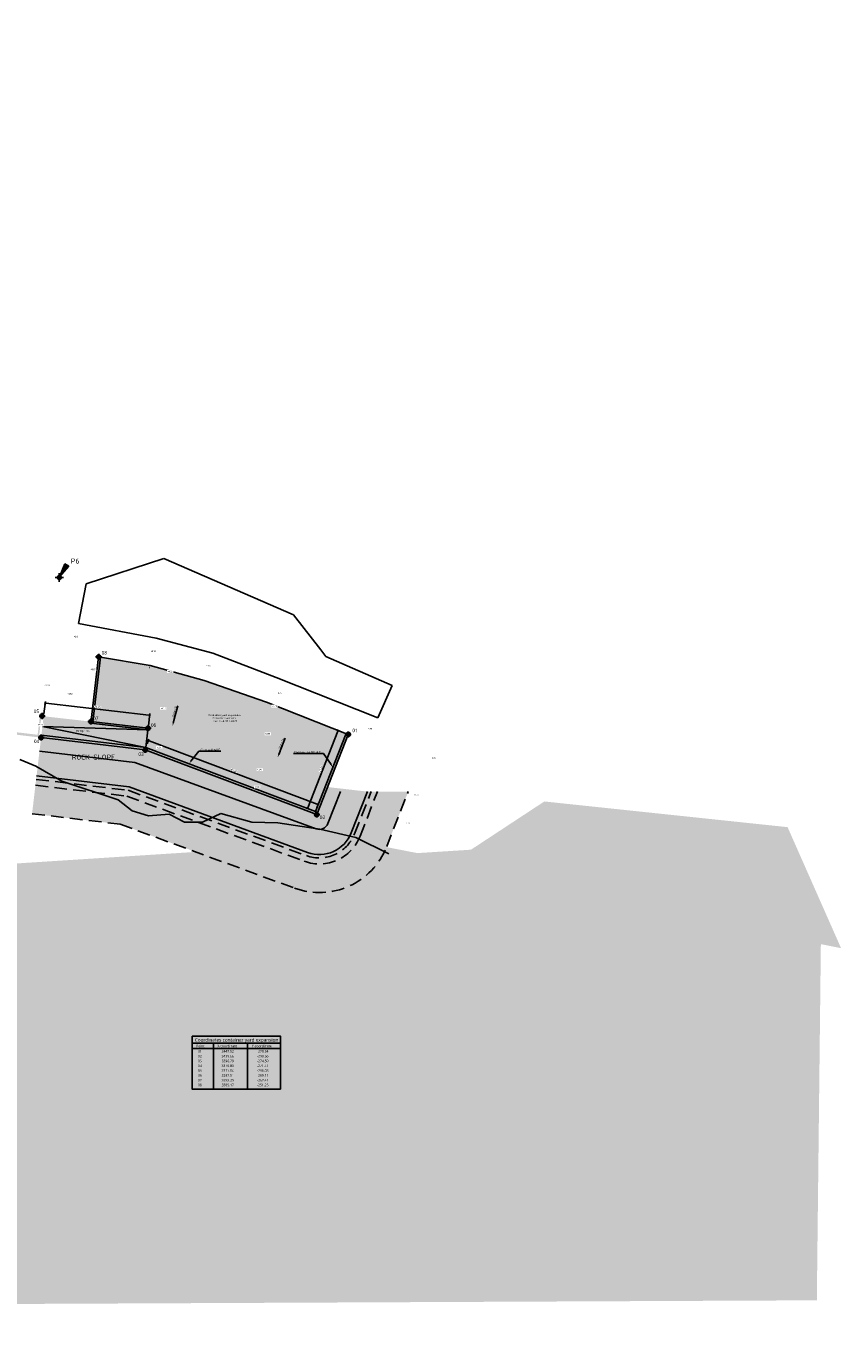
# Model space of a CAD drawing. Header units: metres. Extents: x 2831 to 4656, y -1529 to 547.
# Tile 19 of 20: x 3367 to 3571, y -417 to -94. Entities that reach past the tile are written whole.
import ezdxf
from ezdxf import colors
from ezdxf.entities.mleader import LeaderData, LeaderLine
from ezdxf.enums import TextEntityAlignment as Align
from ezdxf.math import Vec2, Vec3

# ---------------------------------------------------------------- set-up
doc = ezdxf.new("R2010")
doc.units = ezdxf.units.M
doc.linetypes.add('18 Container yard$0$HIDDEN2', pattern=[4.7625, 3.175, -1.5875])
for name, color, linetype in [('11 Aerial2$0$water', 147, 'Continuous'), ('13 Existing situation$0$Benchmark', 6, 'Continuous'), ('13 Existing situation$0$Coast line', 140, 'Continuous'), ('13 Existing situation$0$H000BW-HATCH-K253', 253, 'Continuous'), ('13 Existing situation$0$H000H3-TEXT-025', 7, 'Continuous'), ('18 Container yard$0$H000B2-HATCH-018', 8, 'Continuous'), ('18 Container yard$0$H000BU-HATCH-K251', 251, 'Continuous'), ('18 Container yard$0$H000BW-HATCH-K253', 253, 'Continuous'), ('18 Container yard$0$H000E4-GEN-035', 3, 'Continuous'), ('18 Container yard$0$H000L3-HID-025', 7, '18 Container yard$0$HIDDEN2'), ('H000B2-HATCH-018', 1, 'Continuous'), ('H000E4-GEN-035', 3, 'Continuous'), ('H000H2-TEXT-018', 1, 'Continuous'), ('H000H3-TEXT-025', 7, 'Continuous'), ('H000S3-DIM-025', 1, 'Continuous')]:
    doc.layers.add(name, color=color, linetype=linetype)
doc.layers.add('13 Existing situation$0$Text-existing', color=7, linetype='Continuous', plot=False)
doc.styles.add('13 Existing situation$0$ISO', font='isocpeur.ttf')
doc.styles.add('ISO', font='segoeui.ttf')
doc.styles.add('WB_SE', font='segoeui.ttf')
doc.dimstyles.new('13 Existing situation$0$WB-M1000', dxfattribs={"dimtxt": 2.5, "dimasz": 1, "dimexe": 2, "dimexo": 5, "dimgap": 1, "dimtad": 1, "dimzin": 0, "dimtxsty": '13 Existing situation$0$ISO', "dimblk1": '13 Existing situation$0$dimdot', "dimblk2": '13 Existing situation$0$dimdot', "dimsah": 1, "dimcen": 0, "dimdle": 2, "dimclrd": 1, "dimclre": 9, "dimclrt": 256, "dimadec": 0, "dimazin": 0, "dimtp": 1, "dimtfac": 1, "dimtix": 1, "dimtmove": 0, "dimatfit": 3, "dimldrblk": '13 Existing situation$0$dimpijl', "dimfxl": 2, "dimtolj": 1, "dimtzin": 1, "dimarcsym": 0})
doc.dimstyles.new('WB-M200', dxfattribs={"dimscale": 0.2, "dimtxt": 2.5, "dimasz": 1, "dimexe": 2, "dimexo": 5, "dimgap": 1, "dimtad": 1, "dimzin": 0, "dimtxsty": 'WB_SE', "dimblk1": 'dimdot', "dimblk2": 'dimdot', "dimsah": 1, "dimcen": 0, "dimdle": 2, "dimclrd": 256, "dimclre": 256, "dimclrt": 256, "dimadec": 0, "dimazin": 0, "dimtp": 1, "dimtfac": 1, "dimtix": 1, "dimtmove": 0, "dimatfit": 3, "dimldrblk": 'dimpijl', "dimfxl": 2, "dimtolj": 1, "dimtzin": 1, "dimlwd": -1, "dimlwe": -1, "dimarcsym": 0})

# ---------------------------------------------------------------- blocks, each defined once
blk = doc.blocks.new('11 Aerial2')
at = {"layer": '11 Aerial2$0$water', "extrusion": (0.038105, -0.020107, 0.999071)}
h = blk.add_hatch(color=256, dxfattribs=at)
h.dxf.hatch_style = 1
h.paths.add_polyline_path([(1285.24, -2645.72), (1271.69, -2658.43), (1249.41, -2714.03), (1230.91, -3003.37), (1331.67, -3167.85), (1334.5, -3167.3), (1334.93, -3166.85), (1336.3, -3166.13), (1339.73, -3170.39), (1344.94, -3186.08), (1381.08, -3305.86), (1299.14, -3347.96), (952.4, -2697.44), (1238.21, -2545.09)])
at = {"layer": '11 Aerial2$0$water'}
h = blk.add_hatch(color=252, dxfattribs=at)
h.dxf.hatch_style = 1
h.paths.add_polyline_path([(3450.56, -300.1), (3452.94, -300.24), (3453.27, -299.72), (3459.83, -300.6), (3478.17, -299.43), (3496.49, -287.38), (3557.25, -293.8), (3570.61, -324.03)])
blk = doc.blocks.new('13 Existing situation$0$dimdot')
at = {"color": 1}
blk.add_line((-1, 0), (1, 0), dxfattribs=at)
at = {"color": 1, "const_width": 0.5}
blk.add_lwpolyline([(-0.25, 0, 1), (0.25, 0, 1)], format="xyb", close=True, dxfattribs=at)
at = {"color": 1}
blk.add_lwpolyline([(0, -2), (0, 2)], dxfattribs=at)
blk = doc.blocks.new('13 Existing situation$0$dimpijl')
at = {"linetype": 'Continuous'}
blk.add_hatch(color=1, dxfattribs=at).paths.add_polyline_path([(0, 0), (-3.5, 0.58), (-3.5, -0.58)])
at = {"color": 1, "linetype": 'Continuous'}
for p, q in [((-3.5, 0.58), (0, 0)), ((-3.5, 0.58), (-3.5, -0.58)), ((0, 0), (-3.5, -0.58))]:
    blk.add_line(p, q, dxfattribs=at)
blk = doc.blocks.new('dimdot')
blk.add_line((-1, 0), (1, 0))
at = {"const_width": 0.5}
blk.add_lwpolyline([(-0.3, 0, 1), (0.2, 0, 1)], format="xyb", close=True, dxfattribs=at)
blk.add_lwpolyline([(0, -2), (0, 2)])
blk = doc.blocks.new('*D7')
at = {"layer": 'H000S3-DIM-025', "transparency": 16777216}
for p, q in [((3437.45, -288.95), (3444.95, -269.84)), ((3446.03, -270.05), (3444.65, -269.51)), ((3438.39, -289.53), (3437.01, -288.99))]:
    blk.add_line(p, q, dxfattribs=at)
at = {"layer": 'H000S3-DIM-025', "transparency": 16777216, "xscale": 0.2, "yscale": 0.2, "zscale": 0.2}
for p, rotation in [((3445.02, -269.66), 68.57372728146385), ((3437.38, -289.13), 248.5737272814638)]:
    blk.add_blockref('dimdot', p, dxfattribs=dict(at, rotation=rotation))
at = {"layer": 'H000S3-DIM-025', "transparency": 16777216, "insert": (3440.73, -279.21), "char_height": 0.5, "attachment_point": 5, "rotation": 68.5737, "style": 'WB_SE', "bg_fill": 3, "box_fill_scale": 1.1, "bg_fill_color": 256, "bg_fill_true_color": 13158600, "bg_fill_transparency": 0}
blk.add_mtext('\\A1;21,00', dxfattribs=at)
blk = doc.blocks.new('dimpijl')
at = {"linetype": 'Continuous'}
blk.add_hatch(color=256, dxfattribs=at).paths.add_polyline_path([(0, 0), (-3.5, 0.6), (-3.5, -0.6)])
for p, q in [((-3.5, 0.6), (0, 0)), ((-3.5, 0.6), (-3.5, -0.6)), ((0, 0), (-3.5, -0.6))]:
    blk.add_line(p, q, dxfattribs=at)
blk = doc.blocks.new('*D8')
at = {"layer": 'H000S3-DIM-025', "transparency": 16777216}
for p, q in [((3397.29, -272.97), (3397.73, -271.8)), ((3397.78, -272.25), (3439.78, -288.09)), ((3439.67, -288.96), (3440.11, -287.78))]:
    blk.add_line(p, q, dxfattribs=at)
at = {"layer": 'H000S3-DIM-025', "transparency": 16777216, "xscale": 0.2, "yscale": 0.2, "zscale": 0.2}
for p, rotation in [((3397.59, -272.18), 159.337031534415), ((3439.97, -288.16), 339.3370315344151)]:
    blk.add_blockref('dimdot', p, dxfattribs=dict(at, rotation=rotation))
at = {"layer": 'H000S3-DIM-025', "transparency": 16777216, "insert": (3418.96, -279.7), "char_height": 0.5, "attachment_point": 5, "rotation": 339.337, "style": 'WB_SE', "bg_fill": 3, "box_fill_scale": 1.1, "bg_fill_color": 256, "bg_fill_true_color": 13158600, "bg_fill_transparency": 0}
blk.add_mtext('\\A1;45,20', dxfattribs=at)
blk = doc.blocks.new('*D9')
at = {"layer": 'H000S3-DIM-025', "transparency": 16777216}
for p, q in [((3371.5, -265.48), (3371.86, -262.41)), ((3372.01, -262.83), (3397.69, -265.81)), ((3397.58, -268.51), (3397.93, -265.43))]:
    blk.add_line(p, q, dxfattribs=at)
at = {"layer": 'H000S3-DIM-025', "transparency": 16777216, "xscale": 0.2, "yscale": 0.2, "zscale": 0.2}
for p, rotation in [((3371.81, -262.8), 173.3761752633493), ((3397.89, -265.83), 353.3761752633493)]:
    blk.add_blockref('dimdot', p, dxfattribs=dict(at, rotation=rotation))
at = {"layer": 'H000S3-DIM-025', "transparency": 16777216, "insert": (3384.91, -263.82), "char_height": 0.5, "attachment_point": 5, "rotation": 353.3762, "style": 'WB_SE', "bg_fill": 3, "box_fill_scale": 1.1, "bg_fill_color": 256, "bg_fill_true_color": 13158600, "bg_fill_transparency": 0}
blk.add_mtext('\\A1;26,25', dxfattribs=at)
blk = doc.blocks.new('points')
h = blk.add_hatch(color=0)
h.dxf.hatch_style = 1
edge = h.paths.add_edge_path(flags=17)
edge.add_arc((0, 0), 1.14, 0, 360)
edge = h.paths.add_edge_path()
edge.add_arc((0, 0), 1.5, 0, 360)
at = {"color": 0}
for p, q in [((2.15, 0), (-2.15, 0)), ((0, -2.15), (0, 2.15))]:
    blk.add_line(p, q, dxfattribs=at)
for radius in [1.5, 1.14]:
    blk.add_circle((0, 0), radius, dxfattribs=at)
at = {"color": 0, "style": 'ISO'}
blk.add_attdef('Point', text='', height=2.5, dxfattribs=at).set_placement((-6, 3.19), align=Align.MIDDLE)
blk = doc.blocks.new('18 Container yard')
at = {"layer": '18 Container yard$0$H000B2-HATCH-018'}
h = blk.add_hatch(dxfattribs=at)
h.set_pattern_fill('ESCHER', color=256, scale=0.08, angle=70)
edge = h.paths.add_edge_path()
edge.add_line((3439.66, -290.66), (3396.79, -274.5))
edge.add_line((3396.79, -274.5), (3370.8, -271.41))
edge.add_line((3370.8, -271.41), (3369.66, -281.01))
edge.add_line((3369.66, -281.01), (3392.75, -283.76))
edge.add_line((3392.75, -283.76), (3437.34, -300.11))
edge.add_arc((3440.29, -292.06), 8.57, 249.8615, 338.5737)
edge.add_line((3448.27, -295.19), (3452.3, -284.92))
edge.add_line((3452.3, -284.92), (3442.36, -283.78))
edge.add_line((3442.36, -283.78), (3439.66, -290.66))
h = blk.add_hatch(dxfattribs=at)
h.set_pattern_fill('ESCHER', color=256, scale=0.08, angle=70)
edge = h.paths.add_edge_path()
edge.add_line((3437.34, -300.11), (3392.75, -283.76))
edge.add_line((3392.75, -283.76), (3369.66, -281.01))
edge.add_line((3369.66, -281.01), (3369.38, -283.35))
edge.add_line((3369.38, -283.35), (3392.2, -286.06))
edge.add_line((3392.2, -286.06), (3436.53, -302.31))
edge.add_arc((3440.29, -292.06), 10.92, 249.8615, 338.5737)
edge.add_line((3450.46, -296.05), (3454.82, -284.92))
edge.add_line((3454.82, -284.92), (3452.3, -284.92))
edge.add_line((3452.3, -284.92), (3448.27, -295.19))
edge.add_arc((3440.29, -292.06), 8.57, 249.8615, 338.5737, ccw=False)
h = blk.add_hatch(dxfattribs=at)
h.set_pattern_fill('GRAVEL', color=256, scale=0.16)
h.set_pattern_definition([(228.012788, (1265.74317, -297.67902), (-32.512000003, -36.575999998), [0.546754, -54.128774]), (184.969741, (1265.37741, -298.08542), (48.76799998, 4.064000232), [0.9382476, -92.886478]), (132.510447, (1264.4427, -298.1667), (40.640000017, -44.703999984), [0.6615704, -65.4955565]), (267.273689, (1262.85773, -299.1827), (4.064000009, 81.28), [0.854407, -84.5863]), (292.833654, (1262.8171, -300.03614), (-20.320000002, 48.768), [0.837814, -82.9436924]), (357.273689, (1263.14221, -300.8083), (-81.28, 4.064000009), [0.854407, -84.5863]), (37.6942405, (1263.99565, -300.84894), (-52.831999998, -40.640000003), [1.12991, -111.8609845]), (72.255328, (1264.88973, -300.15806), (28.448000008, 89.407999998), [1.066751, -105.6084106]), (121.429566, (1265.21485, -299.14206), (-32.512000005, 52.831999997), [0.857301, -84.872873]), (175.236358, (1264.7678, -298.41054), (44.704, -4.064000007), [0.978741, -47.958299]), (222.397438, (1263.79245, -298.32926), (-48.7679999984, -44.704000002), [1.265725, -125.306836]), (138.814075, (1266.8811, -299.22334), (-28.448, 24.384), [0.432007, -42.768905]), (171.469234, (1266.55597, -298.93886), (52.832000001, -8.12799999), [0.821891, -81.3674224]), (225, (1265.7432, -298.817), (-6e-16, -4.064), [0.574735, -5.172629]), (203.19859, (1265.4587, -298.32926), (20.32, 8.128), [0.309506, -30.640996]), (291.80141, (1265.1742, -298.4512), (-4.064, 12.192), [0.437705, -21.447605]), (30.963757, (1265.3368, -298.8576), (12.192, 8.128), [0.7109115, -22.986077]), (161.56505, (1265.9464, -298.4918), (8.128, -4.064), [0.5140594, -12.337437]), (16.38954, (1262.8171, -298.45118), (40.64, 12.192), [0.720141, -71.294123]), (70.346176, (1263.50797, -298.24798), (-16.256, -44.704), [0.604158, -59.811545]), (293.19859, (1265.9464, -297.679), (-8.128, 20.32), [0.619008, -30.331494]), (343.61046, (1266.19021, -298.24798), (-40.64, 12.191999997), [0.720141, -71.294123]), (339.443955, (1262.8171, -300.97086), (-20.32, 8.128), [0.694456, -34.028375]), (294.77514, (1263.46733, -301.2147), (-20.320000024, 44.70399999), [0.5818754, -57.6057494]), (66.80141, (1265.987, -301.743), (8.128, 20.32), [0.619008, -30.331494]), (17.354025, (1266.23085, -301.17406), (-52.832, -16.256000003), [0.6812524, -67.4438016]), (69.443955, (1263.99565, -301.743), (-8.128, -20.32), [0.347228, -34.375603]), (101.309932, (1265.7432, -301.743), (-4.064, 16.256), [0.207223, -20.515192]), (165.963757, (1265.7025, -301.5398), (12.192, -4.064), [0.837814, -15.918487]), (186.009006, (1264.88973, -301.33662), (40.64, 4.064000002), [0.776427, -76.866184]), (303.69007, (1265.3368, -299.2233), (-4.064, 8.128), [0.586118, -14.066842]), (353.157227, (1265.6619, -299.71102), (69.088, -8.127999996), [1.023291, -101.3056145]), (60.945396, (1266.6779, -299.83294), (-16.256, -28.448), [0.418413, -41.423028]), (90, (1266.881, -299.467), (-4.064, 4.064), [0.24384, -3.82016]), (120.256437, (1264.80845, -301.2147), (16.255999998, -28.448), [0.564587, -55.894305]), (48.012787, (1264.52397, -300.72702), (32.512000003, 36.575999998), [1.0935086, -53.5820195]), (0, (1265.2555, -299.9142), (4.064, 4.064), [1.05664, -3.00736]), (325.304846, (1266.31213, -299.91422), (40.640000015, -28.447999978), [0.642575, -63.614907]), (254.054604, (1266.84045, -300.28), (-4.064, -16.256), [0.5917265, -28.99464]), (207.645975, (1266.6779, -300.84894), (-77.216000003, -40.639999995), [0.963432, -95.379943]), (175.426079, (1265.82445, -301.29598), (-52.832, 4.064), [1.019247, -100.905354])])
edge = h.paths.add_edge_path()
edge.add_arc((3440.29, -292.06), 10.92, 249.8615, 338.5737, ccw=False)
edge.add_line((3436.53, -302.31), (3392.2, -286.06))
edge.add_line((3392.2, -286.06), (3369.38, -283.35))
edge.add_line((3369.38, -283.35), (3368.54, -290.45))
edge.add_line((3368.54, -290.45), (3390.52, -293.06))
edge.add_line((3390.52, -293.06), (3434.07, -309.03))
edge.add_arc((3440.29, -292.06), 18.07, 249.8615, 338.5737)
edge.add_line((3457.11, -298.66), (3462.5, -284.92))
edge.add_line((3462.5, -284.92), (3454.82, -284.92))
edge.add_line((3454.82, -284.92), (3450.46, -296.05))
at = {"layer": '18 Container yard$0$H000BU-HATCH-K251'}
h = blk.add_hatch(color=256, dxfattribs=at)
h.dxf.hatch_style = 1
h.paths.add_polyline_path([(3397.46, -269.5), (3397.51, -269.11), (3383.75, -267.47), (3385.67, -251.33), (3385.17, -251.25), (3383.21, -267.81)])
h = blk.add_hatch(color=256, dxfattribs=at)
h.dxf.hatch_style = 1
h.paths.add_polyline_path([(3439.32, -289.89), (3396.94, -273.91), (3370.87, -270.81), (3370.8, -271.41), (3396.79, -274.5), (3439.66, -290.66), (3447.52, -270.64), (3446.96, -270.41)])
at = {"layer": '18 Container yard$0$H000BW-HATCH-K253'}
h = blk.add_hatch(color=256, dxfattribs=at)
h.dxf.hatch_style = 1
h.paths.add_polyline_path([(3385.67, -251.33), (3383.75, -267.47), (3397.51, -269.11), (3396.94, -273.91), (3439.32, -289.89), (3446.96, -270.42), (3427.1, -262.54), (3411.49, -257.16), (3398.01, -253.44)])
h = blk.add_hatch(color=256, dxfattribs=at)
h.dxf.hatch_style = 1
h.paths.add_polyline_path([(3370.87, -270.81), (3396.94, -273.91), (3397.46, -269.5), (3383.21, -267.81), (3371.39, -266.48)])
at = {"layer": '18 Container yard$0$H000B2-HATCH-018'}
for p, q in [((3397.46, -269.5, 0), (3371.13, -268.65)), ((3371.13, -268.65), (3396.94, -273.91, 0)), ((3397.46, -269.5), (3396.94, -273.91))]:
    blk.add_line(p, q, dxfattribs=at)
at = {"layer": '18 Container yard$0$H000E4-GEN-035'}
for p, q in [((3383.75, -267.47), (3385.67, -251.33)), ((3383.21, -267.81, 0), (3397.46, -269.5, 0)), ((3383.25, -267.41, 0), (3397.51, -269.11, 0)), ((3397.46, -269.5, 0), (3397.51, -269.11, 0)), ((3446.96, -270.42), (3447.52, -270.64))]:
    blk.add_line(p, q, dxfattribs=at)
for points in [[(3398.01, -253.44), (3385.17, -251.25), (3383.21, -267.81)], [(3398.01, -253.44), (3411.49, -257.16), (3427.1, -262.54), (3447.52, -270.64)]]:
    blk.add_lwpolyline(points, dxfattribs=at)
at = {"layer": '18 Container yard$0$H000E4-GEN-035', "elevation": 0}
for points in [[(3370.8, -271.41), (3396.79, -274.5), (3439.66, -290.66), (3447.52, -270.64)], [(3370.87, -270.81), (3396.94, -273.91), (3439.32, -289.89), (3446.96, -270.41)]]:
    blk.add_lwpolyline(points, dxfattribs=at)
blk.add_lwpolyline([(3370.4, -274.79), (3394.22, -277.62), (3439.5, -294.22, 0.407646), (3442.43, -292.9), (3445.56, -284.92)], format="xyb", dxfattribs=at)
at = {"layer": '18 Container yard$0$H000E4-GEN-035', "color": 150, "elevation": 0}
blk.add_lwpolyline([(3369.66, -281.01), (3392.75, -283.76), (3437.34, -300.11, 0.407646), (3448.27, -295.19), (3452.3, -284.92)], format="xyb", dxfattribs=at)
at = {"layer": '18 Container yard$0$H000E4-GEN-035'}
blk.add_arc((3397.58, -255.39), 1.5, 74.5718, 80.3008, dxfattribs=at)
at = {"layer": '18 Container yard$0$H000L3-HID-025', "elevation": 0}
for points in [[(3368.54, -290.45), (3390.52, -293.06), (3434.07, -309.03, 0.407646), (3457.11, -298.66), (3462.5, -284.92)], [(3369.38, -283.35), (3392.2, -286.06), (3436.53, -302.31, 0.407646), (3450.46, -296.05), (3454.82, -284.92)], [(3369.56, -281.86), (3392.55, -284.59), (3437.05, -300.91, 0.407646), (3449.06, -295.5), (3453.21, -284.92)]]:
    blk.add_lwpolyline(points, format="xyb", dxfattribs=at)
blk = doc.blocks.new('*E21')
at = {"layer": '13 Existing situation$0$H000H3-TEXT-025'}
blk.add_leader([(159.79, 56.56, -2.06), (161.64, 59.55, -2.06), (161.8, 59.05, -2.06)], dimstyle='13 Existing situation$0$WB-M1000', dxfattribs=at)
blk = doc.blocks.new('13 Existing situation')
at = {"layer": '13 Existing situation$0$H000BW-HATCH-K253', "extrusion": (0.013271, -0.001077, 0.999911)}
h = blk.add_hatch(color=256, dxfattribs=at)
h.dxf.hatch_style = 1
h.paths.add_polyline_path([(3315.07, -264.78), (3370.56, -271.37), (3371.14, -266.43), (3382.97, -267.77), (3383.01, -267.37), (3370.79, -265.99), (3370.23, -270.72), (3315.02, -264.17), (3215.11, -292.21), (3215.28, -292.79)])
h.paths.add_polyline_path([(3220.21, -290.54), (3221.91, -290.55), (3221.91, -289.8), (3220.21, -289.79)], flags=25)
at = {"layer": '13 Existing situation$0$Benchmark', "extrusion": (0.013271, -0.001077, 0.999911)}
for p, q in [((3374.28, -231.42, -4.11), (3376.38, -231.43, -4.14)), ((3375.33, -232.52, -4.13), (3375.33, -230.38, -4.12))]:
    blk.add_line(p, q, dxfattribs=at)
blk.add_ellipse((3375.33, -231.43, -4.12), major_axis=(0.001, 0.5, 0.001), ratio=0.999693, start_param=-1.570796, end_param=4.712389, dxfattribs=at)
at = {"layer": '13 Existing situation$0$Coast line', "extrusion": (0.013271, -0.001077, 0.999911)}
for p, q in [((3369.5, -278.55, -4.1), (3365.47, -276.87, -4.04)), ((3376.01, -282.35, -4.19), (3369.5, -278.55, -4.1)), ((3390.03, -287.01, -4.38), (3376.01, -282.35, -4.19)), ((3393.51, -289.73, -4.43), (3390.03, -287.01, -4.38)), ((3397.62, -290.97, -4.48), (3393.51, -289.73, -4.43)), ((3402.75, -290.58, -4.55), (3397.62, -290.97, -4.48)), ((3406.65, -292.53, -4.61), (3402.75, -290.58, -4.55)), ((3415.68, -290.41, -4.72), (3411.11, -292.52, -4.66)), ((3423.46, -292.58, -4.83), (3415.68, -290.41, -4.72)), ((3411.11, -292.52, -4.66), (3406.65, -292.53, -4.61)), ((3429.91, -292.72, -4.91), (3423.46, -292.58, -4.83)), ((3440.38, -294.3, -5.06), (3429.91, -292.72, -4.91)), ((3449.43, -296.42, -5.18), (3440.38, -294.3, -5.06)), ((3457.66, -300.49, -5.29), (3449.43, -296.42, -5.18))]:
    blk.add_line(p, q, dxfattribs=at)
at = {"layer": '13 Existing situation$0$H000H3-TEXT-025', "extrusion": (0.013271, -0.001077, 0.999911)}
blk.add_line((3440.65, -249.51, -5.01), (3441.92, -251.16, -5.03), dxfattribs=at)
at = {"layer": '13 Existing situation$0$Text-existing', "extrusion": (0.013271, -0.001077, 0.999911)}
for p, q in [((3382.01, -232.99, -4.21), (3401.48, -226.66, -4.47)), ((3401.48, -226.66, -4.47), (3433.86, -240.75, -4.91)), ((3380.12, -242.92, -4.2), (3382.01, -232.99, -4.21)), ((3433.86, -240.75, -4.91), (3440.65, -249.51, -5.01)), ((3399.54, -246.62, -4.46), (3380.12, -242.92, -4.2)), ((3413.65, -250.3, -4.65), (3399.54, -246.62, -4.46)), ((3429.5, -256.39, -4.87), (3413.65, -250.3, -4.65)), ((3441.92, -251.16, -5.03), (3458.47, -258.38, -5.26)), ((3454.92, -266.51, -5.22), (3429.5, -256.39, -4.87)), ((3458.47, -258.38, -5.26), (3454.92, -266.51, -5.22))]:
    blk.add_line(p, q, dxfattribs=at)
at = {"layer": '13 Existing situation$0$H000H3-TEXT-025', "extrusion": (0.013271, -0.001077, 0.999911), "xscale": 1.000304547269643, "yscale": 1.000611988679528, "zscale": 1.000611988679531, "rotation": 359.8446139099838}
blk.add_blockref('*E21', (3214.09, -287.3, 121.79), dxfattribs=at)
at = {"layer": '13 Existing situation$0$H000H3-TEXT-025', "extrusion": (0.013271, -0.001077, 0.999911), "style": '13 Existing situation$0$ISO', "width": 0.999693}
blk.add_text('P6', height=1.251, rotation=359.8446, dxfattribs=at).set_placement((3377.98, -227.9, 40.92))
at = {"layer": '13 Existing situation$0$Text-existing', "extrusion": (0.013271, -0.001077, 0.999911), "style": '13 Existing situation$0$ISO', "width": 0.999693}
blk.add_text('ROCK SLOPE', height=1.251, rotation=359.8446, dxfattribs=at).set_placement((3378.28, -276.88, 36.92))

msp = doc.modelspace()

# ---------------------------------------------------------------- linework, layer by layer
at = {"layer": 'H000B2-HATCH-018'}
msp.add_line((3397.462, -269.505), (3396.939, -273.911), dxfattribs=at)
at = {"layer": 'H000E4-GEN-035'}
for p, q in [((3397.462, -269.505, 0.002), (3397.509, -269.107, 0.002)), ((3446.96, -270.416), (3447.518, -270.635))]:
    msp.add_line(p, q, dxfattribs=at)
at = {"layer": 'H000H3-TEXT-025'}
for p, q in [((3408.523, -347.804, -5.611), (3430.555, -347.804, -5.611)), ((3408.523, -349.098, -5.611), (3430.555, -349.098, -5.611)), ((3413.881, -347.804, -5.611), (3413.881, -359.244, -5.611)), ((3422.364, -347.804, -5.611), (3422.364, -359.244, -5.611))]:
    msp.add_line(p, q, dxfattribs=at)
at = {"layer": 'H000H3-TEXT-025', "elevation": -5.611}
msp.add_lwpolyline([(3408.523, -346.004), (3430.555, -346.004), (3430.555, -359.244), (3408.523, -359.244)], close=True, dxfattribs=at)

# ---------------------------------------------------------------- block references
for name in ['13 Existing situation', '11 Aerial2']:
    msp.add_blockref(name, (0, 0))
at = {"layer": 'H000E4-GEN-035'}
msp.add_blockref('18 Container yard', (0, 0), dxfattribs=at)
at = {"layer": 'H000H3-TEXT-025', "color": 10}
ref = msp.add_blockref('points', (3385.175, -251.246, -4.276), dxfattribs=dict(at, xscale=0.35, yscale=0.35, zscale=0.35))
ref.add_attrib('Point', '08', dxfattribs={"layer": '0', "color": 0, "height": 0.875, "style": 'ISO'}).set_placement((3386.574, -250.225, -4.276), align=Align.MIDDLE)
ref = msp.add_blockref('points', (3371.037, -266.032, -4.104), dxfattribs=dict(at, xscale=0.35, yscale=0.35, zscale=0.35))
ref.add_attrib('Point', '05', dxfattribs={"layer": '0', "color": 0, "height": 0.875, "style": 'ISO'}).set_placement((3369.612, -264.834, -4.104), align=Align.MIDDLE)
ref = msp.add_blockref('points', (3383.253, -267.414, 0.002), dxfattribs=dict(at, xscale=0.35, yscale=0.35, zscale=0.35))
ref.add_attrib('Point', '07', dxfattribs={"layer": '0', "color": 0, "height": 0.875, "style": 'ISO'}).set_placement((3384.45, -266.636, 0.002), align=Align.MIDDLE)
ref = msp.add_blockref('points', (3397.509, -269.107, 0.002), dxfattribs=dict(at, xscale=0.35, yscale=0.35, zscale=0.35))
ref.add_attrib('Point', '06', dxfattribs={"layer": '0', "color": 0, "height": 0.875, "style": 'ISO'}).set_placement((3398.878, -268.294, 0.002), align=Align.MIDDLE)
ref = msp.add_blockref('points', (3370.801, -271.41, 0.002), dxfattribs=dict(at, xscale=0.35, yscale=0.35, zscale=0.35))
ref.add_attrib('Point', '04', dxfattribs={"layer": '0', "color": 0, "height": 0.875, "style": 'ISO'}).set_placement((3369.66, -272.361, 0.002), align=Align.MIDDLE)
ref = msp.add_blockref('points', (3447.518, -270.635), dxfattribs=dict(at, xscale=0.35, yscale=0.35, zscale=0.35))
ref.add_attrib('Point', '01', dxfattribs={"layer": '0', "color": 0, "height": 0.875, "style": 'ISO'}).set_placement((3449.221, -269.635), align=Align.MIDDLE)
ref = msp.add_blockref('points', (3396.795, -274.498, 0.002), dxfattribs=dict(at, xscale=0.35, yscale=0.35, zscale=0.35))
ref.add_attrib('Point', '03', dxfattribs={"layer": '0', "color": 0, "height": 0.875, "style": 'ISO'}).set_placement((3395.765, -275.547, 0.002), align=Align.MIDDLE)
ref = msp.add_blockref('points', (3439.661, -290.658, 0.002), dxfattribs=dict(at, xscale=0.35, yscale=0.35, zscale=0.35))
ref.add_attrib('Point', '02', dxfattribs={"layer": '0', "color": 0, "height": 0.875, "style": 'ISO'}).set_placement((3441.073, -291.341, 0.002), align=Align.MIDDLE)

# ---------------------------------------------------------------- texts
at = {"layer": 'H000H3-TEXT-025', "style": 'ISO'}
for s, height, p in [('Ramp 1:15', 0.5, (3379.562, -270.145)), ('Coordinates container yard expansion', 0.875, (3409.184, -347.637, -5.611)), ('Point', 0.625, (3409.547, -348.958, -5.611)), ('01', 0.625, (3409.978, -350.308, -5.611)), ('X-coordinate', 0.625, (3414.803, -348.958, -5.611)), ('Y-coordinate', 0.625, (3423.432, -348.958, -5.611)), ('02', 0.625, (3409.978, -351.508, -5.611)), ('03', 0.625, (3409.978, -352.708, -5.611)), ('04', 0.625, (3409.978, -353.908, -5.611)), ('05', 0.625, (3409.978, -355.108, -5.611)), ('06', 0.625, (3409.978, -356.308, -5.611)), ('07', 0.625, (3409.978, -357.508, -5.611)), ('08', 0.625, (3409.978, -358.708, -5.611))]:
    msp.add_text(s, height=height, dxfattribs=at).set_placement(p, align=Align.BOTTOM_LEFT)
for s, p in [('3447.52', (3418.945, -350.308, -5.611)), ('-270.64', (3427.586, -350.308, -5.611)), ('3439.66', (3418.945, -351.508, -5.611)), ('3396.79', (3418.945, -352.708, -5.611)), ('-290.66', (3427.586, -351.508, -5.611)), ('-274.50', (3427.586, -352.708, -5.611)), ('3370.80', (3418.945, -353.908, -5.611)), ('3371.04', (3418.945, -355.108, -5.611)), ('3397.51', (3418.945, -356.308, -5.611)), ('-271.41', (3427.586, -353.908, -5.611)), ('-266.03', (3427.586, -355.108, -5.611)), ('-269.11', (3427.586, -356.308, -5.611)), ('3383.25', (3418.945, -357.508, -5.611)), ('3385.17', (3418.945, -358.708, -5.611)), ('-267.41', (3427.586, -357.508, -5.611)), ('-251.25', (3427.586, -358.708, -5.611))]:
    msp.add_text(s, height=0.625, dxfattribs=at).set_placement(p, align=Align.BOTTOM_RIGHT)
at = {"layer": 'H000H3-TEXT-025', "insert": (3412.609, -265.541), "char_height": 0.5, "attachment_point": 1, "line_spacing_factor": 0.908804, "style": 'ISO'}
msp.add_mtext('\\pxqc;Container yard expansion\\P{\\A1;Concrete pavement \\PLevel = +4.00 / +4.21}', dxfattribs=at)

# ---------------------------------------------------------------- leaders
at = {"layer": 'H000H3-TEXT-025'}
ml = msp.add_multileader_mtext('Standard', dxfattribs=at)
ml.set_content('Slope 1%', color=256, style='WB_SE')
ml.set_leader_properties(color=256, linetype='ByLayer', lineweight=-1)
ml.build(insert=Vec2(0, 0))
ml.multileader.update_dxf_attribs({"text_left_attachment_type": 6, "text_right_attachment_type": 6, "dogleg_length": 0.36, "arrow_head_size": 0.8, "scale": 0.2})
ctx = ml.context
ctx.base_point, ctx.scale, ctx.char_height, ctx.arrow_head_size, ctx.landing_gap_size, ctx.plane_origin, ctx.plane_x_axis, ctx.plane_y_axis = Vec3(3404.055, -266.82), 0.2, 0.5, 0.8, 0.4, Vec3(3403.022, -270.801), Vec3(0.2510235, 0.967981), Vec3(-0.967981, 0.2510235)
ctx.left_attachment, ctx.right_attachment = 6, 6
notes = []
notes.append((ctx, [(0, (1, 1, 0), (3404.037, -266.89), (0.2510235, 0.967981), 0.072, [(0, [(3403.606, -268.552)], 0, [])])]))
ctx.mtext.insert, ctx.mtext.text_direction, ctx.mtext.rotation, ctx.mtext.flow_direction = Vec3(3403.512, -266.266), Vec3(0.2510235, 0.967981), 1.3170589, 5
ml = msp.add_multileader_mtext('Standard', dxfattribs=at)
ml.set_content('Crest wall +4.00', color=256, style='WB_SE')
ml.set_leader_properties(color=256, linetype='ByLayer', lineweight=-1)
ml.build(insert=Vec2(0, 0))
ml.multileader.update_dxf_attribs({"text_left_attachment_type": 6, "text_right_attachment_type": 6, "dogleg_length": 0.36, "arrow_head_size": 0.8, "scale": 0.2})
ctx = ml.context
ctx.base_point, ctx.scale, ctx.char_height, ctx.arrow_head_size, ctx.landing_gap_size, ctx.plane_origin = Vec3(3410.235, -274.807), 0.2, 0.5, 0.8, 0.4, Vec3(3420.821, -277.836)
ctx.left_attachment, ctx.right_attachment = 6, 6
notes.append((ctx, [(1, (1, 1, 0), (3410.163, -274.807), (1, 0), 0.072, [(0, [(3407.737, -277.983)], 0, [])])]))
ctx.mtext.insert, ctx.mtext.flow_direction = Vec3(3410.635, -274.207), 5
for ctx, leaders in notes:
    for number, flags, end, landing, length, lines in leaders:
        leader = LeaderData()
        leader.index, (leader.has_last_leader_line, leader.has_dogleg_vector, leader.attachment_direction) = number, flags
        leader.last_leader_point, leader.dogleg_vector, leader.dogleg_length = Vec3(end), Vec3(landing), length
        for number, points, colour, breaks in lines:
            line = LeaderLine()
            line.index, line.vertices, line.color, line.breaks = number, Vec3.list(points), colors.encode_raw_color(colour), breaks
            leader.lines.append(line)
        ctx.leaders.append(leader)

# ---------------------------------------------------------------- next in the draw order: texts
at = {"layer": 'H000H2-TEXT-018', "char_height": 0.36, "attachment_point": 2, "style": 'ISO', "bg_fill": 3, "box_fill_scale": 1.5, "bg_fill_color": 256, "bg_fill_transparency": 0}
for s, insert in [('+3.81', (3379.604, -246, 3.814)), ('+4.13', (3398.834, -249.661, 4.132)), ('+3.65', (3383.766, -254.219, 3.647)), ('+4.23', (3402.999, -254.747, 4.229)), ('+4.36', (3412.659, -253.271, 4.361)), ('+3.48', (3372.253, -258.21, 3.483)), ('+3.56', (3378.012, -260.325, 3.556)), ('+4.70', (3430.336, -260.081, 4.699)), ('+4.13', (3401.263, -263.937, 4.133)), ('+4.68', (3429.103, -263.377, 4.681)), ('+5.08', (3452.857, -269.011, 5.084)), ('+5.35', (3468.745, -276.318, 5.348)), ('+5.16', (3464.463, -285.57, 5.165)), ('+4.77', (3462.256, -292.589, 4.769))]:
    msp.add_mtext(s, dxfattribs=dict(at, insert=insert))

# ---------------------------------------------------------------- next in the draw order: dimensions: what is measured, and where the dimension line sits
at = {"layer": 'H000S3-DIM-025'}
for p1, p2, distance, override, picture, middle in [((3371.387, -266.477), (3397.462, -269.505), 3.698, {"dimpost": '<>', "dimtfill": 1}, '*D9', (3384.909, -263.82)), ((3439.317, -289.893), (3446.96, -270.416), 2.083, {"dimrnd": 0.2, "dimpost": '<>', "dimtfill": 1}, '*D7', (3440.732, -279.21))]:
    dim = msp.add_aligned_dim(p1=p1, p2=p2, distance=distance, dimstyle='WB-M200', override=override, dxfattribs=at)
    dim.commit()
    dim.dimension.update_dxf_attribs({"geometry": picture, "text_midpoint": middle})

# ---------------------------------------------------------------- next in the draw order: texts
at = {"layer": 'H000H2-TEXT-018', "insert": (3370.608, -268.039, 2.247), "char_height": 0.36, "attachment_point": 2, "style": 'ISO', "bg_fill": 3, "box_fill_scale": 1.5, "bg_fill_color": 256, "bg_fill_transparency": 0}
msp.add_mtext('+2.25', dxfattribs=at)

# ---------------------------------------------------------------- next in the draw order: dimensions: what is measured, and where the dimension line sits
at = {"layer": 'H000S3-DIM-025'}
dim = msp.add_aligned_dim(p1=(3396.938, -273.911, 0.002), p2=(3439.317, -289.893, 0.002), distance=1.853, dimstyle='WB-M200', override={"dimrnd": 0.2, "dimpost": '<>', "dimtfill": 1}, dxfattribs=at)
dim.commit()
dim.dimension.update_dxf_attribs({"geometry": '*D8', "text_midpoint": (3418.958, -279.7)})

# ---------------------------------------------------------------- next in the draw order: texts
at = {"layer": 'H000H2-TEXT-018', "char_height": 0.36, "attachment_point": 2, "style": 'ISO', "bg_fill": 3, "box_fill_scale": 1.5, "bg_fill_color": 256, "bg_fill_transparency": 0}
for s, insert in [('+4.59', (3427.394, -270.296, 4.592)), ('+3.90', (3400.266, -273.736, 3.9)), ('+3.98', (3425.403, -279.243, 3.976)), ('+2.09', (3424.724, -283.593, 2.089))]:
    msp.add_mtext(s, dxfattribs=dict(at, insert=insert))

# ---------------------------------------------------------------- next in the draw order: leaders
at = {"layer": 'H000H3-TEXT-025'}
ml = msp.add_multileader_mtext('Standard', dxfattribs=at)
ml.set_content('Slope 1%', color=256, style='WB_SE')
ml.set_leader_properties(color=256, linetype='ByLayer', lineweight=-1)
ml.build(insert=Vec2(0, 0))
ml.multileader.update_dxf_attribs({"text_left_attachment_type": 6, "text_right_attachment_type": 6, "dogleg_length": 0.36, "arrow_head_size": 0.8, "scale": 0.2})
ctx = ml.context
ctx.base_point, ctx.scale, ctx.char_height, ctx.arrow_head_size, ctx.landing_gap_size, ctx.plane_origin, ctx.plane_x_axis, ctx.plane_y_axis = Vec3(3430.52, -274.741), 0.2, 0.5, 0.8, 0.4, Vec3(3429.004, -278.564), Vec3(0.3686017, 0.9295874), Vec3(-0.9295874, 0.3686017)
ctx.left_attachment, ctx.right_attachment = 6, 6
notes = []
notes.append((ctx, [(0, (1, 1, 0), (3430.493, -274.808), (0.3686017, 0.9295874), 0.072, [(0, [(3429.86, -276.404)], 0, [])])]))
ctx.mtext.insert, ctx.mtext.text_direction, ctx.mtext.rotation, ctx.mtext.flow_direction = Vec3(3430.05, -274.125), Vec3(0.3686017, 0.9295874), 1.193292, 5
ml = msp.add_multileader_mtext('Standard', dxfattribs=at)
ml.set_content('Crest wall +4.00/+4.21', color=256, style='WB_SE')
ml.set_leader_properties(color=256, linetype='ByLayer', lineweight=-1)
ml.build(insert=Vec2(0, 0))
ml.multileader.update_dxf_attribs({"text_left_attachment_type": 6, "text_right_attachment_type": 6, "dogleg_length": 0.36, "arrow_head_size": 0.8, "scale": 0.2})
ctx = ml.context
ctx.base_point, ctx.scale, ctx.char_height, ctx.arrow_head_size, ctx.landing_gap_size, ctx.plane_origin = Vec3(3433.539, -275.38), 0.2, 0.5, 0.8, 0.4, Vec3(3446.178, -278.438)
ctx.left_attachment, ctx.right_attachment, ctx.text_align_type = 6, 6, 2
notes.append((ctx, [(0, (1, 1, 0), (3441.346, -275.38), (-1, 0), 0.072, [(0, [(3443.655, -278.838)], 0, [])])]))
ctx.mtext.insert, ctx.mtext.alignment, ctx.mtext.flow_direction = Vec3(3440.874, -274.78), 3, 5
for ctx, leaders in notes:
    for number, flags, end, landing, length, lines in leaders:
        leader = LeaderData()
        leader.index, (leader.has_last_leader_line, leader.has_dogleg_vector, leader.attachment_direction) = number, flags
        leader.last_leader_point, leader.dogleg_vector, leader.dogleg_length = Vec3(end), Vec3(landing), length
        for number, points, colour, breaks in lines:
            line = LeaderLine()
            line.index, line.vertices, line.color, line.breaks = number, Vec3.list(points), colors.encode_raw_color(colour), breaks
            leader.lines.append(line)
        ctx.leaders.append(leader)

doc.saveas('drawing.dxf')
